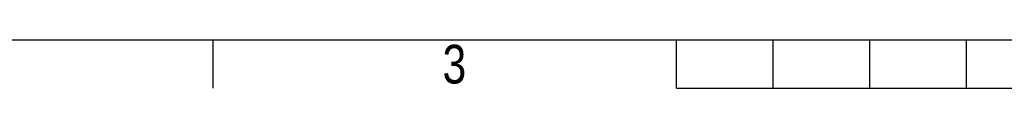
# Model space of a CAD drawing. Header units: millimetres. Extents: x 0 to 420, y 0 to 297.
# Tile 2 of 21: x 88 to 193, y 0 to 5. Entities that reach past the tile are written whole.
import ezdxf

# ---------------------------------------------------------------- set-up
doc = ezdxf.new("R2010")
doc.units = ezdxf.units.MM
doc.layers.add('CARTIGLIO', color=140, linetype='Continuous')
doc.styles.add('SLDTEXTSTYLE2', font='TXT', dxfattribs={"width": 0.821468})

msp = doc.modelspace()

# ---------------------------------------------------------------- linework, layer by layer
at = {"layer": 'CARTIGLIO', "linetype": 'Continuous'}
for p, q in [((5.18012, 5.171), (414.8274, 5.171)), ((108.66444, -0.00321), (108.66444, 5.171)), ((158.2616, -0.00321), (158.2616, 5.171)), ((168.61003, -0.00321), (168.61003, 5.171)), ((178.95846, -0.00321), (178.95846, 5.171)), ((189.30689, -0.00321), (189.30689, 5.171)), ((158.2616, -0.00321), (261.74592, -0.00321))]:
    msp.add_line(p, q, dxfattribs=at)

# ---------------------------------------------------------------- texts
at = {"layer": 'CARTIGLIO', "insert": (134.49186, 4.63707), "char_height": 4.13937, "attachment_point": 2, "style": 'SLDTEXTSTYLE2'}
msp.add_mtext('3', dxfattribs=at)

doc.saveas('drawing.dxf')
